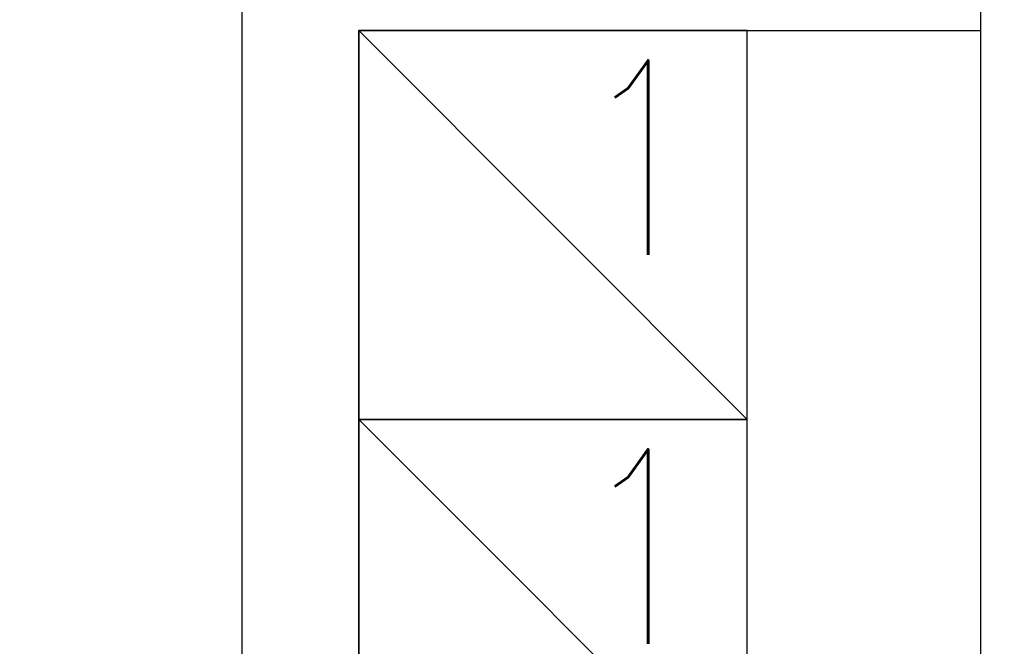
# Model space of a CAD drawing. Header units: millimetres. Extents: x 42924 to 92944, y -369470 to -179866.
# Tile 115 of 256: x 59550 to 59601, y -180913 to -180881. Entities that reach past the tile are written whole.
import ezdxf

# ---------------------------------------------------------------- set-up
doc = ezdxf.new("R2010")
doc.units = ezdxf.units.MM
doc.layers.add('!! 0_ Istn-sciany', color=8, linetype='Continuous')
doc.layers.add('!! 0_Istn-went', color=8, linetype='Continuous')
doc.layers.add('E_SAP_ZASIĘG', color=150, linetype='Continuous', plot=False)
doc.styles.add('ARCHETYP', font='romans.shx', dxfattribs={"height": 15})

msp = doc.modelspace()

# ---------------------------------------------------------------- linework, layer by layer
at = {"layer": '!! 0_ Istn-sciany'}
for points in [[(59561.56735, -180921.3878), (59561.56735, -180875.3878)], [(59599.56735, -180875.3878), (59599.56735, -180881.3878)], [(59567.56735, -180921.3878), (59567.56735, -180881.3878)], [(59567.56735, -180881.3878), (59599.56735, -180881.3878)]]:
    msp.add_lwpolyline(points, dxfattribs=at)
at = {"layer": '!! 0_Istn-went'}
for points in [[(59567.56735, -180901.3878), (59587.56735, -180901.3878), (59587.56735, -180881.3878), (59567.56735, -180881.3878)], [(59567.56735, -180921.3878), (59587.56735, -180921.3878), (59587.56735, -180901.3878), (59567.56735, -180901.3878)]]:
    msp.add_lwpolyline(points, close=True, dxfattribs=at)
for points in [[(59567.56735, -180881.3878), (59587.56735, -180901.3878)], [(59599.56735, -180881.3878), (59599.56735, -180921.3878)], [(59567.56735, -180901.3878), (59587.56735, -180921.3878)]]:
    msp.add_lwpolyline(points, dxfattribs=at)
at = {"layer": 'E_SAP_ZASIĘG'}
for centre in [(59298.91442, -181088.08994), (60076.8218, -181088.08994)]:
    msp.add_circle(centre, 600, dxfattribs=at)

# ---------------------------------------------------------------- texts
at = {"layer": '!! 0_Istn-went', "style": 'ARCHETYP', "width": 0.8}
for p in [(59578.68792, -180892.92747), (59578.68792, -180912.92747)]:
    msp.add_text('1', height=10, rotation=0, dxfattribs=at).set_placement(p)

doc.saveas('drawing.dxf')
